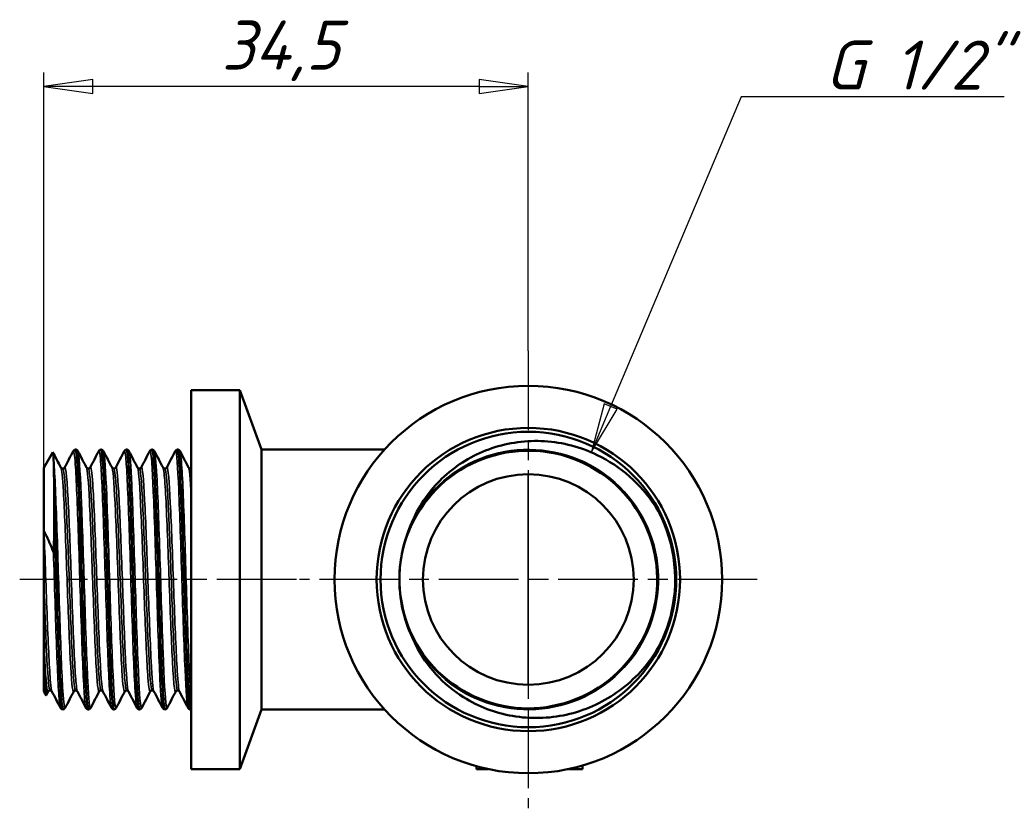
# Model space of a CAD drawing. Header units: millimetres. Extents: x -80 to 698, y -69 to 356.
# Tile 3 of 8: x 39 to 110, y 110 to 166. Entities that reach past the tile are written whole.
import ezdxf

# ---------------------------------------------------------------- set-up
doc = ezdxf.new("R2010")
doc.units = ezdxf.units.MM
doc.linetypes.add('CHAIN', pattern=[0.7087, 0.4724, -0.0591, 0.1181, -0.0591])
for name, color, linetype, lineweight in [('Видимые тонкие (ГОСТ)', 7, 'Continuous', 35), ('Видимый контур (ГОСТ)', 7, 'Continuous', 50), ('Маркер центра (ГОСТ)', 7, 'Continuous', 25), ('Осевая линия (ГОСТ)', 7, 'Continuous', 25), ('Размер (ГОСТ)', 7, 'Continuous', 25)]:
    doc.layers.add(name, color=color, linetype=linetype, lineweight=lineweight)
doc.styles.add('Обычный текст (ГОСТ)', font='GOST Common Italic.ttf')
doc.dimstyles.new('Обычный (ГОСТ)', dxfattribs={"dimtxt": 3.5, "dimasz": 3.5, "dimexe": 1, "dimexo": 0, "dimgap": 0.5, "dimtad": 1, "dimrnd": 1e-08, "dimtxsty": 'Обычный текст (ГОСТ)', "dimblk": 'Filled-1', "dimcen": 0.09, "dimdle": 15, "dimclrd": 256, "dimclre": 256, "dimclrt": 256, "dimazin": 2, "dimtfac": 0.714286, "dimtdec": 3, "dimtmove": 0, "dimatfit": 3, "dimfxl": 1, "dimtolj": 1, "dimlwd": 25, "dimlwe": 25, "dimarcsym": 0})

# ---------------------------------------------------------------- blocks, each defined once
blk = doc.blocks.new('Filled-1')
at = {"color": 0}
for p, q in [((0, 0), (-1, 0.143)), ((-1, 0.143), (-1, -0.143)), ((-1, 0), (0, 0)), ((-1, -0.143), (0, 0))]:
    blk.add_line(p, q, dxfattribs=at)
at = {"color": 0, "flags": 128}
blk.add_lwpolyline([(-1, -0.143), (0, 0), (-1, 0.143), (-1, -0.143)], dxfattribs=at)
at = {"color": 0}
blk.add_solid([(-1, -0.143), (0, 0), (-1, 0.143), (-1, -0.143)], dxfattribs=at)
blk = doc.blocks.new('*D9')
at = {"layer": 'Defpoints', "color": 0, "linetype": 'Continuous', "transparency": 16777216}
for p in [(41.201, 161.226), (75.702, 142.407), (41.201, 134.061)]:
    blk.add_point(p, dxfattribs=at)
at = {"layer": 'Размер (ГОСТ)', "linetype": 'Continuous', "lineweight": 25, "transparency": 16777216}
for p, q in [((41.201, 134.061), (41.201, 162.226)), ((75.702, 142.407), (75.702, 162.226)), ((72.202, 161.226), (44.701, 161.226))]:
    blk.add_line(p, q, dxfattribs=at)
at = {"layer": 'Размер (ГОСТ)', "linetype": 'Continuous', "lineweight": 25, "transparency": 16777216, "xscale": 3.5, "yscale": 3.5, "zscale": 3.5, "rotation": 180}
blk.add_blockref('Filled-1', (41.201, 161.226), dxfattribs=at)
at = {"layer": 'Размер (ГОСТ)', "linetype": 'Continuous', "lineweight": 25, "transparency": 16777216, "xscale": 3.5, "yscale": 3.5, "zscale": 3.5}
blk.add_blockref('Filled-1', (75.702, 161.226), dxfattribs=at)
at = {"layer": 'Размер (ГОСТ)', "linetype": 'Continuous', "lineweight": 25, "transparency": 16777216, "insert": (53.869, 165.926), "char_height": 3.5, "attachment_point": 1, "style": 'Обычный текст (ГОСТ)'}
blk.add_mtext('\\A1;34,5', dxfattribs=at)
blk = doc.blocks.new('*D11')
at = {"layer": 'Defpoints', "color": 0, "linetype": 'Continuous', "transparency": 16777216}
for p in [(80.195, 135.212), (76.372, 126.146)]:
    blk.add_point(p, dxfattribs=at)
at = {"layer": 'Размер (ГОСТ)', "linetype": 'Continuous', "lineweight": 25, "transparency": 16777216}
for p, q in [((90.861, 160.502), (81.555, 138.437)), ((109.586, 160.502), (90.861, 160.502))]:
    blk.add_line(p, q, dxfattribs=at)
at = {"layer": 'Размер (ГОСТ)', "linetype": 'Continuous', "lineweight": 25, "transparency": 16777216, "xscale": 3.5, "yscale": 3.5, "zscale": 3.5, "rotation": 247.1324188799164}
blk.add_blockref('Filled-1', (80.195, 135.212), dxfattribs=at)
at = {"layer": 'Размер (ГОСТ)', "linetype": 'Continuous', "lineweight": 25, "transparency": 16777216, "insert": (94.7, 164.504), "char_height": 3.5, "attachment_point": 1, "style": 'Обычный текст (ГОСТ)'}
blk.add_mtext('\\A1; \\fGOST Common|b0|i1;\\H3.5000;G 1/2"', dxfattribs=at)

msp = doc.modelspace()

# ---------------------------------------------------------------- linework, layer by layer
at = {"layer": 'Видимые тонкие (ГОСТ)'}
msp.add_line((75.701, 133.607), (75.701, 118.607), dxfattribs=at)
for points, knots in [([(43.302, 135.243), (43.352, 135.334), (43.402, 135.021), (43.452, 134.321), (43.526, 133.283), (43.6, 131.406), (43.674, 129.198), (43.748, 126.991), (43.822, 124.478), (43.896, 122.341), (43.97, 120.204), (44.044, 118.467), (44.118, 117.599), (44.149, 117.239), (44.18, 117.031), (44.21, 116.973)], [7.793429, 7.793429, 7.793429, 7.793429, 8.312287, 8.312287, 8.312287, 9.080561, 9.080561, 9.080561, 9.848631, 9.848631, 9.848631, 10.616503, 10.616503, 10.616503, 10.935022, 10.935022, 10.935022, 10.935022]), ([(45.118, 135.241), (45.16, 135.319), (45.201, 135.123), (45.242, 134.65), (45.317, 133.799), (45.391, 132.06), (45.466, 129.91), (45.54, 127.763), (45.615, 125.231), (45.689, 123.01), (45.764, 120.79), (45.838, 118.906), (45.913, 117.873), (45.951, 117.349), (45.988, 117.047), (46.026, 116.974)], [14.076615, 14.076615, 14.076615, 14.076615, 14.505843, 14.505843, 14.505843, 15.279739, 15.279739, 15.279739, 16.052984, 16.052984, 16.052984, 16.825603, 16.825603, 16.825603, 17.218207, 17.218207, 17.218207, 17.218207]), ([(46.934, 135.241), (46.965, 135.302), (46.996, 135.21), (47.027, 134.958), (47.101, 134.355), (47.175, 132.841), (47.249, 130.829), (47.323, 128.817), (47.397, 126.331), (47.472, 124.044), (47.546, 121.758), (47.62, 119.698), (47.694, 118.422), (47.743, 117.568), (47.793, 117.071), (47.842, 116.972)], [20.3598, 20.3598, 20.3598, 20.3598, 20.680152, 20.680152, 20.680152, 21.44952, 21.44952, 21.44952, 22.218428, 22.218428, 22.218428, 22.9869, 22.9869, 22.9869, 23.501393, 23.501393, 23.501393, 23.501393]), ([(48.75, 135.244), (48.77, 135.284), (48.79, 135.261), (48.809, 135.173), (48.884, 134.837), (48.958, 133.561), (49.032, 131.693), (49.107, 129.828), (49.181, 127.395), (49.255, 125.057), (49.329, 122.722), (49.404, 120.51), (49.478, 119.021), (49.538, 117.811), (49.598, 117.091), (49.658, 116.969)], [26.642985, 26.642985, 26.642985, 26.642985, 26.8464, 26.8464, 26.8464, 27.618405, 27.618405, 27.618405, 28.389278, 28.389278, 28.389278, 29.159117, 29.159117, 29.159117, 29.784578, 29.784578, 29.784578, 29.784578]), ([(67.672, 130.742), (68.86, 132.801), (70.87, 134.369), (73.156, 135.022), (75.441, 135.675), (77.975, 135.405), (80.071, 134.285), (82.166, 133.165), (83.799, 131.21), (84.527, 128.949), (85.255, 126.689), (85.07, 124.149), (84.022, 122.017), (82.975, 119.887), (81.078, 118.19), (78.845, 117.385), (76.612, 116.581), (74.069, 116.677), (71.905, 117.649), (70.157, 118.434), (68.672, 119.781), (67.7, 121.43)], [0.523432, 0.523432, 0.523432, 0.523432, 1.292601, 1.292601, 1.292601, 2.06149, 2.06149, 2.06149, 2.830105, 2.830105, 2.830105, 3.598452, 3.598452, 3.598452, 4.366537, 4.366537, 4.366537, 5.134365, 5.134365, 5.134365, 5.754182, 5.754182, 5.754182, 5.754182]), ([(41.897, 134.837), (41.971, 134.126), (42.045, 132.517), (42.119, 130.447), (42.193, 128.378), (42.267, 125.872), (42.342, 123.612), (42.416, 121.352), (42.49, 119.362), (42.564, 118.184), (42.62, 117.287), (42.677, 116.868), (42.733, 116.97)], [8.161285, 8.161285, 8.161285, 8.161285, 8.931148, 8.931148, 8.931148, 9.700767, 9.700767, 9.700767, 10.470146, 10.470146, 10.470146, 11.056127, 11.056127, 11.056127, 11.056127]), ([(43.641, 135.247), (43.653, 135.227), (43.664, 135.186), (43.675, 135.124), (43.749, 134.712), (43.823, 133.375), (43.897, 131.475), (43.971, 129.576), (44.045, 127.135), (44.119, 124.814), (44.193, 122.494), (44.267, 120.32), (44.341, 118.881), (44.41, 117.527), (44.48, 116.84), (44.549, 116.967)], [14.197719, 14.197719, 14.197719, 14.197719, 14.313668, 14.313668, 14.313668, 15.081738, 15.081738, 15.081738, 15.849609, 15.849609, 15.849609, 16.617288, 16.617288, 16.617288, 17.339312, 17.339312, 17.339312, 17.339312]), ([(45.457, 135.249), (45.461, 135.243), (45.464, 135.236), (45.467, 135.227), (45.541, 135.009), (45.616, 133.841), (45.69, 132.043), (45.765, 130.247), (45.839, 127.843), (45.913, 125.49), (45.988, 123.138), (46.062, 120.865), (46.137, 119.291), (46.211, 117.718), (46.285, 116.862), (46.36, 116.956), (46.362, 116.959), (46.364, 116.962), (46.365, 116.966)], [20.480905, 20.480905, 20.480905, 20.480905, 20.512762, 20.512762, 20.512762, 21.286006, 21.286006, 21.286006, 22.058623, 22.058623, 22.058623, 22.830638, 22.830638, 22.830638, 23.602076, 23.602076, 23.602076, 23.622497, 23.622497, 23.622497, 23.622497]), ([(47.274, 135.248), (47.34, 135.115), (47.406, 134.249), (47.472, 132.822), (47.546, 131.226), (47.62, 128.948), (47.694, 126.606), (47.768, 124.264), (47.842, 121.885), (47.916, 120.112), (47.99, 118.341), (48.064, 117.195), (48.138, 116.986), (48.153, 116.945), (48.167, 116.94), (48.182, 116.969)], [26.76409, 26.76409, 26.76409, 26.76409, 27.451437, 27.451437, 27.451437, 28.219908, 28.219908, 28.219908, 28.987966, 28.987966, 28.987966, 29.755633, 29.755633, 29.755633, 29.905683, 29.905683, 29.905683, 29.905683]), ([(49.09, 135.244), (49.145, 135.132), (49.2, 134.52), (49.256, 133.478), (49.33, 132.083), (49.404, 129.934), (49.478, 127.615), (49.552, 125.3), (49.627, 122.843), (49.701, 120.91), (49.775, 118.979), (49.849, 117.594), (49.923, 117.13), (49.948, 116.973), (49.973, 116.922), (49.998, 116.972)], [33.047275, 33.047275, 33.047275, 33.047275, 33.622266, 33.622266, 33.622266, 34.392101, 34.392101, 34.392101, 35.160996, 35.160996, 35.160996, 35.929043, 35.929043, 35.929043, 36.188868, 36.188868, 36.188868, 36.188868]), ([(50.567, 135.248), (50.575, 135.265), (50.584, 135.27), (50.593, 135.262), (50.667, 135.193), (50.741, 134.181), (50.815, 132.5), (50.89, 130.804), (50.964, 128.446), (51.039, 126.077), (51.113, 123.724), (51.188, 121.388), (51.262, 119.705), (51.333, 118.098), (51.404, 117.106), (51.475, 116.966)], [32.92617, 32.92617, 32.92617, 32.92617, 33.016053, 33.016053, 33.016053, 33.784924, 33.784924, 33.784924, 34.560783, 34.560783, 34.560783, 35.331554, 35.331554, 35.331554, 36.067763, 36.067763, 36.067763, 36.067763]), ([(50.906, 135.241), (50.95, 135.153), (50.995, 134.745), (51.04, 134.038), (51.114, 132.861), (51.188, 130.869), (51.262, 128.605), (51.337, 126.327), (51.412, 123.8), (51.487, 121.722), (51.558, 119.735), (51.629, 118.178), (51.701, 117.444)], [39.330461, 39.330461, 39.330461, 39.330461, 39.793718, 39.793718, 39.793718, 40.564477, 40.564477, 40.564477, 41.340094, 41.340094, 41.340094, 42.081171, 42.081171, 42.081171, 42.081171]), ([(42.433, 134.081), (42.491, 133.963), (42.549, 133.366), (42.607, 132.367), (42.683, 131.048), (42.76, 129.043), (42.837, 126.934), (42.913, 124.825), (42.99, 122.639), (43.067, 121.006), (43.143, 119.374), (43.22, 118.316), (43.296, 118.139), (43.311, 118.105), (43.326, 118.103), (43.341, 118.133)], [7.923304, 7.923304, 7.923304, 7.923304, 8.525597, 8.525597, 8.525597, 9.321229, 9.321229, 9.321229, 10.116619, 10.116619, 10.116619, 10.911774, 10.911774, 10.911774, 11.064897, 11.064897, 11.064897, 11.064897]), ([(42.564, 134.011), (42.571, 134.012), (42.579, 134.004), (42.586, 133.988), (42.663, 133.824), (42.74, 132.784), (42.817, 131.169), (42.894, 129.554), (42.971, 127.386), (43.047, 125.296), (43.124, 123.205), (43.201, 121.219), (43.278, 119.913), (43.343, 118.816), (43.407, 118.211), (43.472, 118.205)], [7.853982, 7.853982, 7.853982, 7.853982, 7.931999, 7.931999, 7.931999, 8.729951, 8.729951, 8.729951, 9.52766, 9.52766, 9.52766, 10.325131, 10.325131, 10.325131, 10.995574, 10.995574, 10.995574, 10.995574]), ([(42.695, 134.077), (42.742, 134.165), (42.789, 133.94), (42.837, 133.406), (42.913, 132.54), (42.99, 130.871), (43.066, 128.883), (43.143, 126.895), (43.22, 124.613), (43.296, 122.696), (43.373, 120.78), (43.449, 119.253), (43.526, 118.556), (43.552, 118.323), (43.577, 118.183), (43.603, 118.136)], [7.784659, 7.784659, 7.784659, 7.784659, 8.274911, 8.274911, 8.274911, 9.070301, 9.070301, 9.070301, 9.865456, 9.865456, 9.865456, 10.660382, 10.660382, 10.660382, 10.926251, 10.926251, 10.926251, 10.926251]), ([(44.249, 134.084), (44.319, 133.943), (44.39, 133.074), (44.46, 131.673), (44.537, 130.136), (44.615, 127.981), (44.692, 125.841), (44.77, 123.704), (44.847, 121.61), (44.924, 120.176), (45.001, 118.743), (45.079, 117.986), (45.156, 118.128), (45.156, 118.129), (45.156, 118.129), (45.157, 118.13)], [14.20649, 14.20649, 14.20649, 14.20649, 14.938134, 14.938134, 14.938134, 15.741275, 15.741275, 15.741275, 16.543627, 16.543627, 16.543627, 17.345217, 17.345217, 17.345217, 17.348082, 17.348082, 17.348082, 17.348082]), ([(44.38, 134.007), (44.401, 134.009), (44.423, 133.946), (44.445, 133.814), (44.522, 133.341), (44.6, 131.995), (44.678, 130.175), (44.755, 128.357), (44.833, 126.09), (44.91, 124.043), (44.988, 121.998), (45.065, 120.201), (45.143, 119.18), (45.191, 118.542), (45.239, 118.213), (45.288, 118.21)], [14.137167, 14.137167, 14.137167, 14.137167, 14.361914, 14.361914, 14.361914, 15.167429, 15.167429, 15.167429, 15.972148, 15.972148, 15.972148, 16.776099, 16.776099, 16.776099, 17.27876, 17.27876, 17.27876, 17.27876]), ([(44.511, 134.081), (44.571, 134.19), (44.632, 133.777), (44.692, 132.892), (44.77, 131.76), (44.847, 129.871), (44.924, 127.779), (45.001, 125.69), (45.079, 123.426), (45.156, 121.652), (45.233, 119.879), (45.31, 118.619), (45.387, 118.238), (45.398, 118.186), (45.408, 118.151), (45.419, 118.132)], [14.067844, 14.067844, 14.067844, 14.067844, 14.694968, 14.694968, 14.694968, 15.49732, 15.49732, 15.49732, 16.29891, 16.29891, 16.29891, 17.099767, 17.099767, 17.099767, 17.209437, 17.209437, 17.209437, 17.209437]), ([(46.065, 134.084), (46.07, 134.075), (46.075, 134.061), (46.081, 134.043), (46.157, 133.779), (46.234, 132.633), (46.311, 130.937), (46.388, 129.242), (46.465, 127.021), (46.542, 124.919), (46.619, 122.818), (46.695, 120.863), (46.772, 119.621), (46.839, 118.539), (46.906, 118.01), (46.973, 118.132)], [20.489675, 20.489675, 20.489675, 20.489675, 20.544516, 20.544516, 20.544516, 21.342711, 21.342711, 21.342711, 22.140308, 22.140308, 22.140308, 22.937333, 22.937333, 22.937333, 23.631268, 23.631268, 23.631268, 23.631268]), ([(46.196, 134.004), (46.231, 134.005), (46.266, 133.835), (46.301, 133.492), (46.378, 132.739), (46.456, 131.165), (46.533, 129.229), (46.61, 127.294), (46.687, 125.022), (46.764, 123.077), (46.841, 121.133), (46.918, 119.54), (46.995, 118.762), (47.031, 118.393), (47.067, 118.21), (47.104, 118.211)], [20.420352, 20.420352, 20.420352, 20.420352, 20.785315, 20.785315, 20.785315, 21.585241, 21.585241, 21.585241, 22.384591, 22.384591, 22.384591, 23.183391, 23.183391, 23.183391, 23.561945, 23.561945, 23.561945, 23.561945]), ([(46.327, 134.084), (46.399, 134.217), (46.47, 133.593), (46.542, 132.357), (46.619, 131.032), (46.695, 129.021), (46.772, 126.907), (46.849, 124.794), (46.926, 122.607), (47.002, 120.978), (47.079, 119.35), (47.156, 118.302), (47.232, 118.135), (47.233, 118.133), (47.234, 118.132), (47.235, 118.13)], [20.351029, 20.351029, 20.351029, 20.351029, 21.094001, 21.094001, 21.094001, 21.891026, 21.891026, 21.891026, 22.687505, 22.687505, 22.687505, 23.483465, 23.483465, 23.483465, 23.492622, 23.492622, 23.492622, 23.492622]), ([(47.881, 134.082), (47.895, 134.057), (47.908, 134.006), (47.922, 133.926), (48.001, 133.47), (48.079, 132.101), (48.158, 130.235), (48.235, 128.403), (48.313, 126.117), (48.39, 124.05), (48.467, 121.987), (48.544, 120.168), (48.622, 119.126), (48.677, 118.374), (48.733, 118.034), (48.789, 118.135)], [26.77286, 26.77286, 26.77286, 26.77286, 26.914788, 26.914788, 26.914788, 27.731918, 27.731918, 27.731918, 28.534529, 28.534529, 28.534529, 29.335625, 29.335625, 29.335625, 29.914453, 29.914453, 29.914453, 29.914453]), ([(48.012, 134.004), (48.059, 134.001), (48.106, 133.692), (48.153, 133.088), (48.231, 132.093), (48.308, 130.313), (48.386, 128.273), (48.463, 126.237), (48.541, 123.97), (48.618, 122.139), (48.695, 120.311), (48.773, 118.943), (48.85, 118.434), (48.873, 118.281), (48.897, 118.206), (48.92, 118.208)], [26.703538, 26.703538, 26.703538, 26.703538, 27.191875, 27.191875, 27.191875, 27.996837, 27.996837, 27.996837, 28.800274, 28.800274, 28.800274, 29.602298, 29.602298, 29.602298, 29.84513, 29.84513, 29.84513, 29.84513]), ([(48.143, 134.084), (48.148, 134.094), (48.153, 134.1), (48.158, 134.103), (48.235, 134.141), (48.313, 133.278), (48.39, 131.766), (48.467, 130.257), (48.544, 128.123), (48.622, 125.987), (48.699, 123.856), (48.776, 121.752), (48.853, 120.29), (48.919, 119.034), (48.985, 118.265), (49.051, 118.132)], [26.634215, 26.634215, 26.634215, 26.634215, 26.685622, 26.685622, 26.685622, 27.488232, 27.488232, 27.488232, 28.289329, 28.289329, 28.289329, 29.089022, 29.089022, 29.089022, 29.775807, 29.775807, 29.775807, 29.775807]), ([(49.697, 134.078), (49.723, 134.031), (49.748, 133.892), (49.774, 133.658), (49.854, 132.927), (49.934, 131.28), (50.015, 129.236), (50.092, 127.27), (50.169, 124.965), (50.246, 122.997), (50.323, 121.036), (50.4, 119.434), (50.477, 118.659), (50.52, 118.231), (50.562, 118.058), (50.605, 118.138)], [33.056046, 33.056046, 33.056046, 33.056046, 33.322199, 33.322199, 33.322199, 34.155533, 34.155533, 34.155533, 34.95702, 34.95702, 34.95702, 35.755747, 35.755747, 35.755747, 36.197638, 36.197638, 36.197638, 36.197638]), ([(49.828, 134.008), (49.89, 134), (49.952, 133.446), (50.015, 132.424), (50.092, 131.15), (50.169, 129.171), (50.247, 127.068), (50.324, 124.973), (50.401, 122.784), (50.478, 121.142), (50.555, 119.504), (50.632, 118.432), (50.709, 118.237), (50.718, 118.214), (50.727, 118.203), (50.736, 118.204)], [32.986723, 32.986723, 32.986723, 32.986723, 33.631845, 33.631845, 33.631845, 34.435649, 34.435649, 34.435649, 35.236678, 35.236678, 35.236678, 36.035368, 36.035368, 36.035368, 36.128316, 36.128316, 36.128316, 36.128316]), ([(49.959, 134.08), (49.978, 134.118), (49.996, 134.107), (50.015, 134.044), (50.092, 133.783), (50.169, 132.631), (50.246, 130.926), (50.323, 129.227), (50.4, 127.001), (50.477, 124.897), (50.554, 122.799), (50.631, 120.848), (50.707, 119.61), (50.761, 118.751), (50.814, 118.243), (50.867, 118.136)], [32.9174, 32.9174, 32.9174, 32.9174, 33.109255, 33.109255, 33.109255, 33.910742, 33.910742, 33.910742, 34.70947, 34.70947, 34.70947, 35.50587, 35.50587, 35.50587, 36.058993, 36.058993, 36.058993, 36.058993]), ([(51.513, 134.077), (51.551, 134.003), (51.59, 133.724), (51.628, 133.246), (51.652, 132.944), (51.677, 132.566), (51.701, 132.125)], [39.339231, 39.339231, 39.339231, 39.339231, 39.7375163, 39.7375163, 39.7375163, 39.9888762, 39.9888762, 39.9888762, 39.9888762]), ([(84.725, 131.344), (86.029, 129.098), (86.45, 126.355), (85.881, 123.821), (85.653, 122.805), (85.267, 121.827), (84.748, 120.925)], [2.615728, 2.615728, 2.615728, 2.615728, 3.362528, 3.362528, 3.362528, 3.661887, 3.661887, 3.661887, 3.661887]), ([(41.225, 129.525), (41.302, 127.603), (41.379, 125.315), (41.456, 123.323), (41.532, 121.331), (41.609, 119.662), (41.686, 118.8), (41.72, 118.422), (41.753, 118.201), (41.787, 118.138)], [2.700054, 2.700054, 2.700054, 2.700054, 3.497271, 3.497271, 3.497271, 4.294208, 4.294208, 4.294208, 4.643066, 4.643066, 4.643066, 4.643066]), ([(41.896, 128.047), (41.97, 125.75), (42.044, 123.266), (42.118, 121.27), (42.193, 119.275), (42.267, 117.791), (42.341, 117.222), (42.359, 117.086), (42.376, 117.002), (42.394, 116.97)], [2.928173, 2.928173, 2.928173, 2.928173, 3.698036, 3.698036, 3.698036, 4.467655, 4.467655, 4.467655, 4.651837, 4.651837, 4.651837, 4.651837]), ([(41.201, 126.129), (41.278, 124.023), (41.355, 121.927), (41.432, 120.455), (41.506, 119.029), (41.581, 118.205), (41.656, 118.203)], [3.138807, 3.138807, 3.138807, 3.138807, 3.938358, 3.938358, 3.938358, 4.712389, 4.712389, 4.712389, 4.712389]), ([(41.225, 121.561), (41.302, 119.813), (41.379, 118.581), (41.456, 118.224), (41.479, 118.118), (41.502, 118.089), (41.524, 118.136)], [3.746372, 3.746372, 3.746372, 3.746372, 4.543589, 4.543589, 4.543589, 4.781712, 4.781712, 4.781712, 4.781712])]:
    msp.add_open_spline(points, degree=3, knots=knots, dxfattribs=at)
msp.add_open_spline([(51.644, 134.012), (51.663, 134.012), (51.682, 133.962), (51.701, 133.861)], degree=3, dxfattribs=at)
at = {"layer": 'Видимый контур (ГОСТ)'}
for p, q in [((51.701, 139.607), (51.701, 112.607)), ((55.154, 139.607), (51.701, 139.607)), ((55.154, 139.607), (55.154, 112.607)), ((56.701, 135.357), (55.154, 139.607)), ((43.48, 135.357), (43.463, 135.357)), ((45.296, 135.357), (45.279, 135.357)), ((47.112, 135.357), (47.095, 135.357)), ((48.929, 135.357), (48.912, 135.357)), ((50.745, 135.357), (50.728, 135.357)), ((56.701, 135.357), (56.701, 116.857)), ((65.461, 135.357), (56.701, 135.357)), ((41.201, 134.061), (41.85, 135.185)), ((41.201, 134.061), (41.201, 129.34)), ((41.201, 126.129), (41.201, 129.34)), ((41.201, 122.916), (41.201, 126.129)), ((41.201, 122.916), (41.201, 118.154)), ((41.201, 118.154), (41.372, 117.857)), ((41.524, 118.13), (41.383, 117.858)), ((42.572, 116.857), (42.555, 116.857)), ((44.388, 116.857), (44.371, 116.857)), ((46.204, 116.857), (46.187, 116.857)), ((48.02, 116.857), (48.004, 116.857)), ((49.837, 116.857), (49.82, 116.857)), ((51.653, 116.857), (51.636, 116.857)), ((56.701, 116.857), (55.154, 112.607)), ((65.461, 116.857), (56.701, 116.857)), ((79.552, 112.855), (79.552, 112.607)), ((55.154, 112.607), (51.701, 112.607)), ((72.009, 112.811), (72.009, 112.607)), ((72.84, 112.607), (72.009, 112.607)), ((79.552, 112.607), (78.564, 112.607))]:
    msp.add_line(p, q, dxfattribs=at)
for radius in [13.8, 10.8, 10.525, 10.525, 7.5]:
    msp.add_circle((75.702, 126.107), radius, dxfattribs=at)
msp.add_arc((75.702, 126.107), 9.18, 178.47661, 181.84258, dxfattribs=at)
for points, knots in [([(67.672, 130.742), (68.217, 131.832), (68.972, 132.804), (70.83, 134.426), (71.921, 135.053), (74.309, 135.866), (75.585, 136.035), (78.159, 135.878), (79.432, 135.543), (81.435, 134.574), (82.205, 134.062), (83.599, 132.837), (84.214, 132.127), (84.725, 131.344)], [0, 0, 0, 0, 0.365651, 0.365651, 0.739551, 0.739551, 1.121696, 1.121696, 1.512084, 1.512084, 1.787898, 1.787898, 2.067707, 2.067707, 2.067707, 2.067707]), ([(43.302, 135.249), (43.31, 135.265), (43.321, 135.284), (43.355, 135.316), (43.37, 135.328), (43.41, 135.349), (43.436, 135.356), (43.463, 135.357)], [0, 0, 0, 0, 0.02825826, 0.02825826, 0.04294878, 0.04294878, 0.05816503, 0.05816503, 0.05816503, 0.05816503]), ([(43.463, 135.355), (43.476, 135.357), (43.488, 135.331), (43.501, 135.278), (43.575, 134.969), (43.649, 133.723), (43.723, 131.876), (43.796, 130.03), (43.87, 127.603), (43.944, 125.251), (44.018, 122.9), (44.092, 120.649), (44.165, 119.106), (44.234, 117.671), (44.303, 116.862), (44.371, 116.858)], [7.85259, 7.85259, 7.85259, 7.85259, 7.985031, 7.985031, 7.985031, 8.751351, 8.751351, 8.751351, 9.517469, 9.517469, 9.517469, 10.283392, 10.283392, 10.283392, 10.995574, 10.995574, 10.995574, 10.995574]), ([(44.389, 116.859), (44.38, 116.858), (44.371, 116.87), (44.362, 116.897), (44.288, 117.115), (44.214, 118.279), (44.14, 120.073), (44.066, 121.865), (43.992, 124.266), (43.918, 126.627), (43.844, 128.985), (43.77, 131.277), (43.697, 132.884), (43.624, 134.455), (43.552, 135.355), (43.48, 135.357)], [-17.280151, -17.280151, -17.280151, -17.280151, -17.186412, -17.186412, -17.186412, -16.418631, -16.418631, -16.418631, -15.651772, -15.651772, -15.651772, -14.885745, -14.885745, -14.885745, -14.137167, -14.137167, -14.137167, -14.137167]), ([(43.481, 135.357), (43.517, 135.356), (43.551, 135.342), (43.596, 135.311), (43.61, 135.296), (43.63, 135.27), (43.636, 135.259), (43.641, 135.249)], [0, 0, 0, 0, 0.02087293, 0.02087293, 0.04038168, 0.04038168, 0.05813595, 0.05813595, 0.05813595, 0.05813595]), ([(45.118, 135.249), (45.127, 135.265), (45.137, 135.284), (45.171, 135.316), (45.186, 135.328), (45.226, 135.349), (45.252, 135.356), (45.279, 135.357)], [0, 0, 0, 0, 0.02825826, 0.02825826, 0.04294878, 0.04294878, 0.05816503, 0.05816503, 0.05816503, 0.05816503]), ([(45.279, 135.357), (45.281, 135.357), (45.284, 135.357), (45.286, 135.355), (45.36, 135.302), (45.435, 134.288), (45.509, 132.59), (45.583, 130.894), (45.658, 128.535), (45.732, 126.157), (45.806, 123.781), (45.88, 121.414), (45.955, 119.7), (46.029, 117.988), (46.103, 116.948), (46.177, 116.863), (46.181, 116.859), (46.184, 116.857), (46.187, 116.858)], [14.135775, 14.135775, 14.135775, 14.135775, 14.159526, 14.159526, 14.159526, 14.931371, 14.931371, 14.931371, 15.702573, 15.702573, 15.702573, 16.473157, 16.473157, 16.473157, 17.243147, 17.243147, 17.243147, 17.27876, 17.27876, 17.27876, 17.27876]), ([(46.205, 116.863), (46.183, 116.86), (46.162, 116.932), (46.14, 117.083), (46.067, 117.601), (45.993, 119.041), (45.919, 121.014), (45.845, 122.986), (45.771, 125.468), (45.697, 127.791), (45.624, 130.112), (45.55, 132.249), (45.476, 133.624), (45.416, 134.742), (45.356, 135.347), (45.296, 135.354)], [-23.563336, -23.563336, -23.563336, -23.563336, -23.340746, -23.340746, -23.340746, -22.574254, -22.574254, -22.574254, -21.80817, -21.80817, -21.80817, -21.04247, -21.04247, -21.04247, -20.420352, -20.420352, -20.420352, -20.420352]), ([(45.297, 135.357), (45.333, 135.356), (45.368, 135.342), (45.412, 135.311), (45.426, 135.296), (45.446, 135.27), (45.452, 135.259), (45.457, 135.249)], [0, 0, 0, 0, 0.02087293, 0.02087293, 0.04038168, 0.04038168, 0.05813595, 0.05813595, 0.05813595, 0.05813595]), ([(46.934, 135.249), (46.943, 135.265), (46.953, 135.284), (46.987, 135.316), (47.002, 135.328), (47.043, 135.349), (47.068, 135.356), (47.095, 135.357)], [0, 0, 0, 0, 0.02825826, 0.02825826, 0.04294878, 0.04294878, 0.05816503, 0.05816503, 0.05816503, 0.05816503]), ([(47.095, 135.356), (47.159, 135.352), (47.223, 134.655), (47.288, 133.388), (47.361, 131.93), (47.435, 129.733), (47.509, 127.391), (47.583, 125.05), (47.657, 122.592), (47.731, 120.678), (47.805, 118.766), (47.878, 117.42), (47.952, 117.003), (47.969, 116.906), (47.986, 116.86), (48.004, 116.861)], [20.418961, 20.418961, 20.418961, 20.418961, 21.085015, 21.085015, 21.085015, 21.851936, 21.851936, 21.851936, 22.618428, 22.618428, 22.618428, 23.384512, 23.384512, 23.384512, 23.561945, 23.561945, 23.561945, 23.561945]), ([(48.021, 116.866), (47.987, 116.863), (47.952, 117.052), (47.918, 117.434), (47.844, 118.26), (47.769, 119.98), (47.695, 122.124), (47.621, 124.267), (47.547, 126.809), (47.473, 129.059), (47.398, 131.308), (47.324, 133.238), (47.25, 134.327), (47.204, 135.001), (47.158, 135.347), (47.112, 135.35)], [-29.846522, -29.846522, -29.846522, -29.846522, -29.490108, -29.490108, -29.490108, -28.719524, -28.719524, -28.719524, -27.949535, -27.949535, -27.949535, -27.180115, -27.180115, -27.180115, -26.703538, -26.703538, -26.703538, -26.703538]), ([(47.113, 135.357), (47.149, 135.356), (47.184, 135.342), (47.229, 135.311), (47.243, 135.296), (47.262, 135.27), (47.268, 135.259), (47.274, 135.249)], [0, 0, 0, 0, 0.02087293, 0.02087293, 0.04038168, 0.04038168, 0.05813595, 0.05813595, 0.05813595, 0.05813595]), ([(48.75, 135.249), (48.759, 135.265), (48.769, 135.284), (48.803, 135.316), (48.818, 135.328), (48.859, 135.349), (48.884, 135.356), (48.911, 135.357)], [0, 0, 0, 0, 0.02825826, 0.02825826, 0.04294878, 0.04294878, 0.05816503, 0.05816503, 0.05816503, 0.05816503]), ([(48.911, 135.351), (48.963, 135.349), (49.014, 134.91), (49.066, 134.07), (49.14, 132.863), (49.214, 130.843), (49.288, 128.557), (49.362, 126.275), (49.436, 123.753), (49.51, 121.675), (49.584, 119.6), (49.658, 117.99), (49.732, 117.282), (49.761, 117.001), (49.79, 116.863), (49.82, 116.865)], [26.702146, 26.702146, 26.702146, 26.702146, 27.237473, 27.237473, 27.237473, 28.006271, 28.006271, 28.006271, 28.774052, 28.774052, 28.774052, 29.540911, 29.540911, 29.540911, 29.84513, 29.84513, 29.84513, 29.84513]), ([(48.929, 135.357), (48.966, 135.356), (49, 135.342), (49.045, 135.311), (49.059, 135.296), (49.078, 135.27), (49.084, 135.259), (49.09, 135.249)], [0, 0, 0, 0, 0.02087293, 0.02087293, 0.04038168, 0.04038168, 0.05813595, 0.05813595, 0.05813595, 0.05813595]), ([(49.837, 116.865), (49.793, 116.865), (49.749, 117.177), (49.706, 117.791), (49.632, 118.825), (49.558, 120.703), (49.484, 122.92), (49.41, 125.137), (49.337, 127.667), (49.263, 129.828), (49.187, 132.06), (49.111, 133.872), (49.034, 134.744), (48.999, 135.149), (48.964, 135.349), (48.929, 135.349)], [-36.129707, -36.129707, -36.129707, -36.129707, -35.675208, -35.675208, -35.675208, -34.909286, -34.909286, -34.909286, -34.143554, -34.143554, -34.143554, -33.352793, -33.352793, -33.352793, -32.986723, -32.986723, -32.986723, -32.986723]), ([(50.567, 135.249), (50.575, 135.265), (50.586, 135.284), (50.619, 135.316), (50.634, 135.328), (50.675, 135.349), (50.701, 135.356), (50.727, 135.357)], [0, 0, 0, 0, 0.02825826, 0.02825826, 0.04294878, 0.04294878, 0.05816503, 0.05816503, 0.05816503, 0.05816503]), ([(50.727, 135.349), (50.766, 135.35), (50.805, 135.109), (50.843, 134.627), (50.918, 133.698), (50.992, 131.886), (51.067, 129.688), (51.141, 127.503), (51.215, 124.963), (51.289, 122.755), (51.363, 120.535), (51.438, 118.677), (51.512, 117.69), (51.553, 117.143), (51.595, 116.863), (51.636, 116.861)], [32.985331, 32.985331, 32.985331, 32.985331, 33.386864, 33.386864, 33.386864, 34.160063, 34.160063, 34.160063, 34.928397, 34.928397, 34.928397, 35.700766, 35.700766, 35.700766, 36.128316, 36.128316, 36.128316, 36.128316]), ([(50.745, 135.357), (50.782, 135.356), (50.816, 135.342), (50.861, 135.311), (50.875, 135.296), (50.894, 135.27), (50.901, 135.259), (50.906, 135.249)], [0, 0, 0, 0, 0.02087293, 0.02087293, 0.04038168, 0.04038168, 0.05813595, 0.05813595, 0.05813595, 0.05813595]), ([(51.653, 116.861), (51.595, 116.865), (51.537, 117.429), (51.479, 118.48), (51.405, 119.819), (51.331, 121.935), (51.257, 124.254), (51.183, 126.572), (51.109, 129.067), (51.035, 131.065), (50.961, 133.062), (50.887, 134.539), (50.813, 135.097), (50.79, 135.27), (50.768, 135.354), (50.745, 135.351)], [-42.412892, -42.412892, -42.412892, -42.412892, -41.810123, -41.810123, -41.810123, -41.042473, -41.042473, -41.042473, -40.275058, -40.275058, -40.275058, -39.507874, -39.507874, -39.507874, -39.269908, -39.269908, -39.269908, -39.269908]), ([(66.529, 125.813), (66.602, 123.781), (67.358, 121.773), (68.665, 120.212), (70.185, 118.398), (72.43, 117.21), (74.784, 116.974), (77.132, 116.738), (79.56, 117.45), (81.408, 118.917), (83.251, 120.379), (84.495, 122.575), (84.803, 124.907), (85.11, 127.234), (84.481, 129.672), (83.087, 131.56), (81.684, 133.459), (79.524, 134.781), (77.195, 135.165), (74.877, 135.547), (72.42, 134.996), (70.487, 133.662), (68.552, 132.327), (67.165, 130.221), (66.702, 127.917), (66.598, 127.401), (66.539, 126.877), (66.525, 126.351)], [-6.251026, -6.251026, -6.251026, -6.251026, -5.585847, -5.585847, -5.585847, -4.812494, -4.812494, -4.812494, -4.041583, -4.041583, -4.041583, -3.27273, -3.27273, -3.27273, -2.505563, -2.505563, -2.505563, -1.734142, -1.734142, -1.734142, -0.966635, -0.966635, -0.966635, -0.198381, -0.198381, -0.198381, -0.026588, -0.026588, -0.026588, -0.026588]), ([(41.897, 134.837), (41.914, 134.554), (41.925, 134.097), (41.943, 132.871), (41.948, 132.1), (41.949, 131.22)], [-0.6259122, -0.6259122, -0.6259122, -0.6259122, -0.3173357, -0.3173357, 0, 0, 0, 0]), ([(42.433, 134.085), (42.435, 134.081), (42.439, 134.071), (42.465, 134.046), (42.478, 134.036), (42.515, 134.019), (42.539, 134.012), (42.564, 134.012)], [0, 0, 0, 0, 0.02807811, 0.02807811, 0.04283184, 0.04283184, 0.05813205, 0.05813205, 0.05813205, 0.05813205]), ([(42.564, 134.012), (42.599, 134.012), (42.633, 134.026), (42.671, 134.052), (42.68, 134.063), (42.691, 134.078), (42.694, 134.082), (42.695, 134.085)], [0, 0, 0, 0, 0.02208932, 0.02208932, 0.04102486, 0.04102486, 0.05810692, 0.05810692, 0.05810692, 0.05810692]), ([(44.249, 134.085), (44.251, 134.081), (44.255, 134.071), (44.281, 134.046), (44.294, 134.036), (44.331, 134.019), (44.355, 134.012), (44.38, 134.012)], [0, 0, 0, 0, 0.02807811, 0.02807811, 0.04283184, 0.04283184, 0.05813205, 0.05813205, 0.05813205, 0.05813205]), ([(44.38, 134.012), (44.415, 134.012), (44.449, 134.026), (44.487, 134.052), (44.496, 134.063), (44.507, 134.078), (44.51, 134.082), (44.511, 134.085)], [0, 0, 0, 0, 0.02208932, 0.02208932, 0.04102486, 0.04102486, 0.05810692, 0.05810692, 0.05810692, 0.05810692]), ([(46.065, 134.085), (46.067, 134.081), (46.071, 134.071), (46.097, 134.046), (46.11, 134.036), (46.147, 134.019), (46.171, 134.012), (46.196, 134.012)], [0, 0, 0, 0, 0.02807811, 0.02807811, 0.04283184, 0.04283184, 0.05813205, 0.05813205, 0.05813205, 0.05813205]), ([(46.196, 134.012), (46.232, 134.012), (46.265, 134.026), (46.303, 134.052), (46.312, 134.063), (46.323, 134.078), (46.326, 134.082), (46.327, 134.085)], [0, 0, 0, 0, 0.02208932, 0.02208932, 0.04102486, 0.04102486, 0.05810692, 0.05810692, 0.05810692, 0.05810692]), ([(47.881, 134.085), (47.883, 134.081), (47.887, 134.071), (47.913, 134.046), (47.926, 134.036), (47.963, 134.019), (47.987, 134.012), (48.012, 134.012)], [0, 0, 0, 0, 0.02807811, 0.02807811, 0.04283184, 0.04283184, 0.05813205, 0.05813205, 0.05813205, 0.05813205]), ([(48.012, 134.012), (48.048, 134.012), (48.081, 134.026), (48.119, 134.052), (48.129, 134.063), (48.14, 134.078), (48.142, 134.082), (48.143, 134.085)], [0, 0, 0, 0, 0.02208932, 0.02208932, 0.04102486, 0.04102486, 0.05810692, 0.05810692, 0.05810692, 0.05810692]), ([(49.697, 134.085), (49.699, 134.081), (49.703, 134.071), (49.729, 134.046), (49.742, 134.036), (49.779, 134.019), (49.803, 134.012), (49.828, 134.012)], [0, 0, 0, 0, 0.02807811, 0.02807811, 0.04283184, 0.04283184, 0.05813205, 0.05813205, 0.05813205, 0.05813205]), ([(49.828, 134.012), (49.864, 134.012), (49.898, 134.026), (49.935, 134.052), (49.945, 134.063), (49.956, 134.078), (49.958, 134.082), (49.959, 134.085)], [0, 0, 0, 0, 0.02208932, 0.02208932, 0.04102486, 0.04102486, 0.05810692, 0.05810692, 0.05810692, 0.05810692]), ([(51.513, 134.085), (51.515, 134.081), (51.52, 134.071), (51.545, 134.046), (51.558, 134.036), (51.595, 134.019), (51.62, 134.012), (51.644, 134.012)], [0, 0, 0, 0, 0.02807811, 0.02807811, 0.04283184, 0.04283184, 0.05813205, 0.05813205, 0.05813205, 0.05813205]), ([(42.573, 116.858), (42.502, 116.858), (42.431, 117.714), (42.361, 119.222), (42.286, 120.813), (42.212, 123.111), (42.138, 125.487), (42.075, 127.495), (42.012, 129.542), (41.949, 131.22)], [-10.996966, -10.996966, -10.996966, -10.996966, -10.264289, -10.264289, -10.264289, -9.491922, -9.491922, -9.491922, -8.839212, -8.839212, -8.839212, -8.839212]), ([(84.725, 131.344), (84.989, 130.941), (85.385, 130.247), (86.048, 128.282), (86.224, 127.211), (86.227, 126.137)], [0, 0, 0, 0, 0.1446434, 0.1446434, 0.2995602, 0.2995602, 0.2995602, 0.2995602]), ([(41.949, 130.759), (41.948, 130.119), (41.945, 129.519), (41.932, 128.609), (41.924, 128.29), (41.912, 128.118), (41.91, 128.085), (41.905, 128.059), (41.904, 128.054), (41.903, 128.048), (41.902, 128.047), (41.901, 128.045), (41.901, 128.044), (41.9, 128.043), (41.9, 128.043), (41.899, 128.043), (41.899, 128.043), (41.898, 128.043), (41.898, 128.043), (41.897, 128.045), (41.896, 128.046), (41.896, 128.047)], [-0.08802581, -0.08802581, -0.08802581, -0.08802581, -0.04434083, -0.04434083, -0.00883828, -0.00883828, -0.00323809, -0.00323809, -0.00191884, -0.00191884, -0.00143494, -0.00143494, -0.00118437, -0.00118437, -0.00099676, -0.00099676, -0.00079862, -0.00079862, -0.00051126, -0.00051126, 0, 0, 0, 0]), ([(41.949, 130.759), (42.023, 128.713), (42.097, 126.199), (42.171, 123.9), (42.245, 121.601), (42.319, 119.543), (42.393, 118.281), (42.447, 117.357), (42.501, 116.868), (42.555, 116.862)], [2.614662, 2.614662, 2.614662, 2.614662, 3.382554, 3.382554, 3.382554, 4.150205, 4.150205, 4.150205, 4.712389, 4.712389, 4.712389, 4.712389]), ([(66.525, 126.351), (66.547, 127.209), (66.682, 128.056), (67.164, 129.687), (67.458, 130.314), (67.672, 130.742)], [0.0241047, 0.0241047, 0.0241047, 0.0241047, 0.2818357, 0.2818357, 0.5330048, 0.5330048, 0.5330048, 0.5330048]), ([(41.225, 129.525), (41.225, 129.525), (41.224, 129.526), (41.224, 129.527), (41.223, 129.527), (41.222, 129.527), (41.222, 129.527), (41.221, 129.526), (41.221, 129.526), (41.22, 129.525), (41.22, 129.524), (41.219, 129.522), (41.218, 129.52), (41.216, 129.513), (41.215, 129.507), (41.21, 129.473), (41.206, 129.431), (41.202, 129.371), (41.202, 129.356), (41.201, 129.34)], [-0.43918238, -0.43918238, -0.43918238, -0.43918238, -0.43620047, -0.43620047, -0.43368948, -0.43368948, -0.43192286, -0.43192286, -0.43014009, -0.43014009, -0.42769448, -0.42769448, -0.42348795, -0.42348795, -0.41108965, -0.41108965, -0.36454695, -0.36454695, -0.3503303, -0.3503303, -0.3503303, -0.3503303]), ([(41.896, 128.047), (41.787, 128.34), (41.675, 128.614), (41.451, 129.107), (41.34, 129.328), (41.225, 129.525)], [-0.2372918, -0.2372918, -0.2372918, -0.2372918, -0.1159305, -0.1159305, 0, 0, 0, 0]), ([(67.698, 121.428), (67.482, 121.854), (67.184, 122.48), (66.693, 124.108), (66.553, 124.955), (66.527, 125.812)], [0, 0, 0, 0, 0.1433101, 0.1433101, 0.2904364, 0.2904364, 0.2904364, 0.2904364]), ([(86.227, 126.137), (86.23, 125.062), (86.06, 123.991), (85.408, 122.022), (85.016, 121.326), (84.754, 120.921)], [0, 0, 0, 0, 0.3223432, 0.3223432, 0.6234482, 0.6234482, 0.6234482, 0.6234482]), ([(41.225, 121.561), (41.239, 120.972), (41.252, 120.435), (41.278, 119.488), (41.292, 119.084), (41.325, 118.272), (41.344, 117.975), (41.37, 117.855), (41.376, 117.846), (41.383, 117.858)], [-3.8055684, -3.8055684, -3.8055684, -3.8055684, -3.5947858, -3.5947858, -3.3821198, -3.3821198, -3.0617195, -3.0617195, -2.9608881, -2.9608881, -2.9608881, -2.9608881]), ([(84.754, 120.921), (84.026, 119.793), (83.086, 118.816), (80.905, 117.298), (79.69, 116.763), (77.151, 116.199), (75.853, 116.166), (73.345, 116.599), (72.158, 117.051), (70.367, 118.175), (69.706, 118.726), (68.561, 119.981), (68.079, 120.677), (67.698, 121.428)], [0, 0, 0, 0, 0.402906, 0.402906, 0.797554, 0.797554, 1.183941, 1.183941, 1.562064, 1.562064, 1.819449, 1.819449, 2.072831, 2.072831, 2.072831, 2.072831]), ([(41.656, 118.202), (41.62, 118.202), (41.586, 118.189), (41.549, 118.163), (41.539, 118.151), (41.528, 118.137), (41.526, 118.132), (41.524, 118.13)], [0, 0, 0, 0, 0.02208932, 0.02208932, 0.04102486, 0.04102486, 0.05810692, 0.05810692, 0.05810692, 0.05810692]), ([(41.787, 118.13), (41.785, 118.134), (41.78, 118.144), (41.754, 118.169), (41.741, 118.179), (41.705, 118.196), (41.68, 118.202), (41.656, 118.202)], [0, 0, 0, 0, 0.02807811, 0.02807811, 0.04283184, 0.04283184, 0.05813205, 0.05813205, 0.05813205, 0.05813205]), ([(43.472, 118.202), (43.436, 118.202), (43.402, 118.189), (43.365, 118.163), (43.355, 118.151), (43.344, 118.137), (43.342, 118.132), (43.341, 118.13)], [0, 0, 0, 0, 0.02208932, 0.02208932, 0.04102486, 0.04102486, 0.05810692, 0.05810692, 0.05810692, 0.05810692]), ([(43.603, 118.13), (43.601, 118.134), (43.596, 118.144), (43.57, 118.169), (43.557, 118.179), (43.521, 118.196), (43.496, 118.202), (43.472, 118.202)], [0, 0, 0, 0, 0.02807811, 0.02807811, 0.04283184, 0.04283184, 0.05813205, 0.05813205, 0.05813205, 0.05813205]), ([(45.288, 118.202), (45.252, 118.202), (45.218, 118.189), (45.181, 118.163), (45.171, 118.151), (45.16, 118.137), (45.158, 118.132), (45.157, 118.13)], [0, 0, 0, 0, 0.02208932, 0.02208932, 0.04102486, 0.04102486, 0.05810692, 0.05810692, 0.05810692, 0.05810692]), ([(45.419, 118.13), (45.417, 118.134), (45.412, 118.144), (45.387, 118.169), (45.374, 118.179), (45.337, 118.196), (45.313, 118.202), (45.288, 118.202)], [0, 0, 0, 0, 0.02807811, 0.02807811, 0.04283184, 0.04283184, 0.05813205, 0.05813205, 0.05813205, 0.05813205]), ([(47.104, 118.202), (47.068, 118.202), (47.035, 118.189), (46.997, 118.163), (46.987, 118.151), (46.976, 118.137), (46.974, 118.132), (46.973, 118.13)], [0, 0, 0, 0, 0.02208932, 0.02208932, 0.04102486, 0.04102486, 0.05810692, 0.05810692, 0.05810692, 0.05810692]), ([(47.235, 118.13), (47.233, 118.134), (47.229, 118.144), (47.203, 118.169), (47.19, 118.179), (47.153, 118.196), (47.129, 118.202), (47.104, 118.202)], [0, 0, 0, 0, 0.02807811, 0.02807811, 0.04283184, 0.04283184, 0.05813205, 0.05813205, 0.05813205, 0.05813205]), ([(48.92, 118.202), (48.884, 118.202), (48.851, 118.189), (48.813, 118.163), (48.804, 118.151), (48.793, 118.137), (48.79, 118.132), (48.789, 118.13)], [0, 0, 0, 0, 0.02208932, 0.02208932, 0.04102486, 0.04102486, 0.05810692, 0.05810692, 0.05810692, 0.05810692]), ([(49.051, 118.13), (49.049, 118.134), (49.045, 118.144), (49.019, 118.169), (49.006, 118.179), (48.969, 118.196), (48.945, 118.202), (48.92, 118.202)], [0, 0, 0, 0, 0.02807811, 0.02807811, 0.04283184, 0.04283184, 0.05813205, 0.05813205, 0.05813205, 0.05813205]), ([(50.736, 118.202), (50.701, 118.202), (50.667, 118.189), (50.629, 118.163), (50.62, 118.151), (50.609, 118.137), (50.606, 118.132), (50.605, 118.13)], [0, 0, 0, 0, 0.02208932, 0.02208932, 0.04102486, 0.04102486, 0.05810692, 0.05810692, 0.05810692, 0.05810692]), ([(50.867, 118.13), (50.865, 118.134), (50.861, 118.144), (50.835, 118.169), (50.822, 118.179), (50.785, 118.196), (50.761, 118.202), (50.736, 118.202)], [0, 0, 0, 0, 0.02807811, 0.02807811, 0.04283184, 0.04283184, 0.05813205, 0.05813205, 0.05813205, 0.05813205]), ([(42.555, 116.857), (42.518, 116.859), (42.484, 116.873), (42.439, 116.904), (42.425, 116.919), (42.406, 116.945), (42.399, 116.956), (42.394, 116.966)], [0, 0, 0, 0, 0.02087293, 0.02087293, 0.04038168, 0.04038168, 0.05813595, 0.05813595, 0.05813595, 0.05813595]), ([(42.733, 116.966), (42.725, 116.95), (42.714, 116.931), (42.681, 116.898), (42.665, 116.886), (42.625, 116.866), (42.599, 116.859), (42.573, 116.857)], [0, 0, 0, 0, 0.02825826, 0.02825826, 0.04294878, 0.04294878, 0.05816503, 0.05816503, 0.05816503, 0.05816503]), ([(44.371, 116.857), (44.334, 116.859), (44.3, 116.873), (44.255, 116.904), (44.241, 116.919), (44.222, 116.945), (44.215, 116.956), (44.21, 116.966)], [0, 0, 0, 0, 0.02087293, 0.02087293, 0.04038168, 0.04038168, 0.05813595, 0.05813595, 0.05813595, 0.05813595]), ([(44.549, 116.966), (44.541, 116.95), (44.53, 116.931), (44.497, 116.898), (44.481, 116.886), (44.441, 116.866), (44.415, 116.859), (44.389, 116.857)], [0, 0, 0, 0, 0.02825826, 0.02825826, 0.04294878, 0.04294878, 0.05816503, 0.05816503, 0.05816503, 0.05816503]), ([(46.187, 116.857), (46.15, 116.859), (46.116, 116.873), (46.071, 116.904), (46.057, 116.919), (46.038, 116.945), (46.032, 116.956), (46.026, 116.966)], [0, 0, 0, 0, 0.02087293, 0.02087293, 0.04038168, 0.04038168, 0.05813595, 0.05813595, 0.05813595, 0.05813595]), ([(46.365, 116.966), (46.357, 116.95), (46.347, 116.931), (46.313, 116.898), (46.298, 116.886), (46.257, 116.866), (46.231, 116.859), (46.205, 116.857)], [0, 0, 0, 0, 0.02825826, 0.02825826, 0.04294878, 0.04294878, 0.05816503, 0.05816503, 0.05816503, 0.05816503]), ([(48.003, 116.857), (47.966, 116.859), (47.932, 116.873), (47.887, 116.904), (47.873, 116.919), (47.854, 116.945), (47.848, 116.956), (47.842, 116.966)], [0, 0, 0, 0, 0.02087293, 0.02087293, 0.04038168, 0.04038168, 0.05813595, 0.05813595, 0.05813595, 0.05813595]), ([(48.182, 116.966), (48.173, 116.95), (48.163, 116.931), (48.129, 116.898), (48.114, 116.886), (48.073, 116.866), (48.048, 116.859), (48.021, 116.857)], [0, 0, 0, 0, 0.02825826, 0.02825826, 0.04294878, 0.04294878, 0.05816503, 0.05816503, 0.05816503, 0.05816503]), ([(49.819, 116.857), (49.783, 116.859), (49.748, 116.873), (49.703, 116.904), (49.69, 116.919), (49.67, 116.945), (49.664, 116.956), (49.658, 116.966)], [0, 0, 0, 0, 0.02087293, 0.02087293, 0.04038168, 0.04038168, 0.05813595, 0.05813595, 0.05813595, 0.05813595]), ([(49.998, 116.966), (49.989, 116.95), (49.979, 116.931), (49.945, 116.898), (49.93, 116.886), (49.89, 116.866), (49.864, 116.859), (49.837, 116.857)], [0, 0, 0, 0, 0.02825826, 0.02825826, 0.04294878, 0.04294878, 0.05816503, 0.05816503, 0.05816503, 0.05816503]), ([(51.635, 116.857), (51.599, 116.859), (51.565, 116.873), (51.52, 116.904), (51.506, 116.919), (51.486, 116.945), (51.48, 116.956), (51.475, 116.966)], [0, 0, 0, 0, 0.02087293, 0.02087293, 0.04038168, 0.04038168, 0.05813595, 0.05813595, 0.05813595, 0.05813595])]:
    msp.add_open_spline(points, degree=3, knots=knots, dxfattribs=at)
for points in [[(41.85, 135.185), (41.866, 135.212), (41.881, 135.094), (41.897, 134.837)], [(41.859, 135.184), (42.05, 134.818), (42.241, 134.451), (42.433, 134.085)], [(42.695, 134.085), (42.897, 134.473), (43.1, 134.861), (43.302, 135.249)], [(43.641, 135.249), (43.844, 134.861), (44.046, 134.473), (44.249, 134.085)], [(44.511, 134.085), (44.713, 134.473), (44.916, 134.861), (45.118, 135.249)], [(45.457, 135.249), (45.66, 134.861), (45.862, 134.473), (46.065, 134.085)], [(46.327, 134.085), (46.53, 134.473), (46.732, 134.861), (46.934, 135.249)], [(47.274, 135.249), (47.476, 134.861), (47.678, 134.473), (47.881, 134.085)], [(48.143, 134.085), (48.346, 134.473), (48.548, 134.861), (48.75, 135.249)], [(49.09, 135.249), (49.292, 134.861), (49.494, 134.473), (49.697, 134.085)], [(49.959, 134.085), (50.162, 134.473), (50.364, 134.861), (50.567, 135.249)], [(50.906, 135.249), (51.108, 134.861), (51.311, 134.473), (51.513, 134.085)], [(51.644, 134.012), (51.664, 134.012), (51.684, 134.016), (51.701, 134.023)], [(41.949, 131.22), (41.949, 131.069), (41.949, 130.916), (41.949, 130.759)], [(41.201, 122.916), (41.208, 122.444), (41.215, 121.991), (41.225, 121.561)], [(42.394, 116.966), (42.192, 117.354), (41.989, 117.742), (41.787, 118.13)], [(43.341, 118.13), (43.138, 117.742), (42.936, 117.354), (42.733, 116.966)], [(44.21, 116.966), (44.008, 117.354), (43.805, 117.742), (43.603, 118.13)], [(45.157, 118.13), (44.954, 117.742), (44.752, 117.354), (44.549, 116.966)], [(46.026, 116.966), (45.824, 117.354), (45.621, 117.742), (45.419, 118.13)], [(46.973, 118.13), (46.77, 117.742), (46.568, 117.354), (46.365, 116.966)], [(47.842, 116.966), (47.64, 117.354), (47.438, 117.742), (47.235, 118.13)], [(48.789, 118.13), (48.586, 117.742), (48.384, 117.354), (48.182, 116.966)], [(49.658, 116.966), (49.456, 117.354), (49.254, 117.742), (49.051, 118.13)], [(50.605, 118.13), (50.403, 117.742), (50.2, 117.354), (49.998, 116.966)], [(51.475, 116.966), (51.272, 117.354), (51.07, 117.742), (50.867, 118.13)], [(51.701, 116.866), (51.686, 116.861), (51.67, 116.858), (51.653, 116.857)]]:
    msp.add_open_spline(points, degree=3, dxfattribs=at)
at = {"layer": 'Маркер центра (ГОСТ)', "linetype": 'CHAIN', "ltscale": 11.993792}
for p, q in [((75.702, 142.407), (75.702, 109.807)), ((92.002, 126.107), (59.402, 126.107))]:
    msp.add_line(p, q, dxfattribs=at)
at = {"layer": 'Осевая линия (ГОСТ)', "linetype": 'CHAIN', "ltscale": 11.993792}
msp.add_line((59.201, 126.107), (39.493, 126.107), dxfattribs=at)

# ---------------------------------------------------------------- dimensions: what is measured, and where the dimension line sits
at = {"layer": 'Размер (ГОСТ)', "linetype": 'Continuous', "lineweight": 25}
dim = msp.add_linear_dim(base=(41.201, 161.226), p1=(75.702, 142.407), p2=(41.201, 134.061), angle=180, dimstyle='Обычный (ГОСТ)', override={"dimgap": 0.5, "dimdec": 2, "dimtol": 0, "dimlim": 0, "dimtp": 0, "dimtm": 0, "dimtdec": 3, "dimtofl": 0, "dimatfit": 1}, dxfattribs=at)
dim.commit()
dim.dimension.update_dxf_attribs({"geometry": '*D9', "text_midpoint": (58.451, 161.226), "dimtype": 160})
dim = msp.add_radius_dim(center=(76.372, 126.146), mpoint=(80.195, 135.212), text=' \\fGOST Common|b0|i1;\\H3.5000;G 1/2"', dimstyle='Обычный (ГОСТ)', override={"dimgap": 0.5, "dimtih": 1, "dimtoh": 1, "dimdec": 2, "dimlfac": 1, "dimcen": 0, "dimtol": 0, "dimlim": 0, "dimtp": 0, "dimtm": 0, "dimtdec": 3, "dimtofl": 0}, dxfattribs=at)
dim.commit()
dim.dimension.update_dxf_attribs({"geometry": '*D11', "text_midpoint": (102.143, 160.502), "dimtype": 164})

doc.saveas('drawing.dxf')
